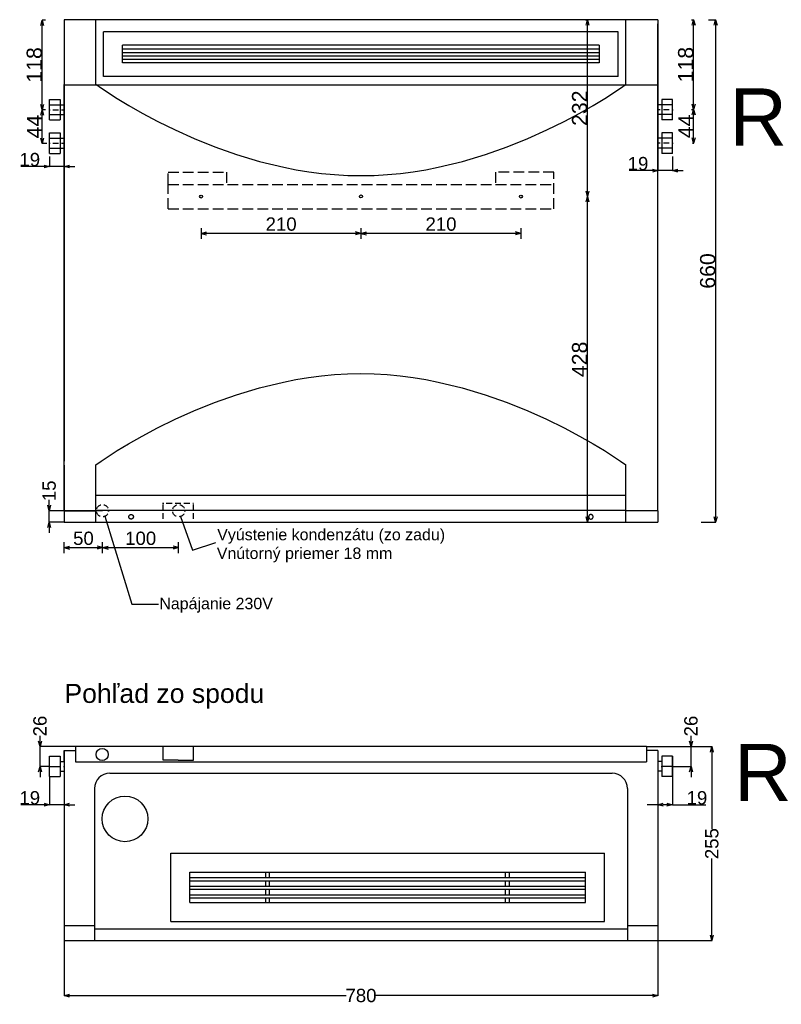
# Model space of a CAD drawing. Extents: x -655 to 2542, y -634 to 2168.
# Tile 2 of 4: x -58 to 942, y -634 to 660. Entities that reach past the tile are written whole.
import ezdxf

# ---------------------------------------------------------------- set-up
doc = ezdxf.new("R2010")
doc.units = 0
doc.header["$MEASUREMENT"] = 0
doc.linetypes.add('Achse', pattern=[11.5, 0, -4, 7.5, 0])
doc.linetypes.add('Hidden Line', pattern=[19.5611, 14.1111, -5.45])
for name, color, linetype in [('Desky', 7, 'Continuous'), ('Kóty délkové', 7, 'Continuous'), ('Křivky', 7, 'Continuous'), ('Nábytek a zařízení', 7, 'Continuous'), ('Oblouky a kružnice', 7, 'Continuous'), ('Popisky', 7, 'Continuous'), ('Střechy', 7, 'Continuous'), ('Textové bloky', 7, 'Continuous'), ('Zdi', 7, 'Continuous'), ('Čáry', 7, 'Continuous')]:
    doc.layers.add(name, color=color, linetype=linetype)
doc.styles.add('GENERATED_STYLE_1', font='ARIAL.ttf')
doc.styles.get("Standard").update_dxf_attribs({"font": 'txt', "bigfont": 'BIGFONT.SHX'})
doc.dimstyles.new('Dimstyle_300', dxfattribs={"dimtxt": 17.5, "dimasz": 7.125, "dimexe": 0.18, "dimexo": 0, "dimgap": 0.09, "dimtad": 1, "dimdec": 0, "dimzin": 0, "dimdsep": 46, "dimtxsty": 'GENERATED_STYLE_1', "dimblk": 'ARROWHEAD_3', "dimblk1": 'ARROWHEAD_3', "dimblk2": 'ARROWHEAD_3', "dimcen": 0.09, "dimclrd": 7, "dimclre": 7, "dimclrt": 7, "dimazin": 0, "dimtfac": 1, "dimtdec": 4, "dimtmove": 0, "dimatfit": 0, "dimfxl": 0, "dimtolj": 1, "dimtzin": 0, "dimarcsym": 0})
doc.dimstyles.new('Dimstyle_30F', dxfattribs={"dimtxt": 17.5, "dimasz": 7.125, "dimexe": 0.18, "dimexo": 0, "dimgap": 0.09, "dimtad": 1, "dimdec": 0, "dimzin": 0, "dimdsep": 46, "dimtxsty": 'GENERATED_STYLE_1', "dimblk": 'ARROWHEAD_3', "dimblk1": 'ARROWHEAD_3', "dimblk2": 'ARROWHEAD_3', "dimcen": 0.09, "dimclrd": 218, "dimclre": 218, "dimclrt": 7, "dimazin": 0, "dimtfac": 1, "dimtdec": 4, "dimtmove": 0, "dimatfit": 0, "dimfxl": 0, "dimtolj": 1, "dimtzin": 0, "dimarcsym": 0})
doc.dimstyles.new('Dimstyle_52E', dxfattribs={"dimtxt": 0.18, "dimasz": 9.12, "dimexe": 0.18, "dimexo": 0.0625, "dimgap": 0.09, "dimtad": 0, "dimtih": 1, "dimtoh": 1, "dimdec": 4, "dimzin": 0, "dimdsep": 46, "dimtxsty": 'Standard', "dimcen": 0.09, "dimadec": 0, "dimazin": 0, "dimtfac": 1, "dimtdec": 4, "dimtmove": 0, "dimatfit": 0, "dimldrblk": 'ARROWHEAD_5', "dimfxl": 0, "dimtolj": 1, "dimtzin": 0, "dimarcsym": 0})
doc.dimstyles.new('Peter', dxfattribs={"dimtxt": 20, "dimasz": 7.125, "dimexe": 0.18, "dimexo": 0, "dimgap": 0.09, "dimtad": 1, "dimdec": 0, "dimzin": 0, "dimdsep": 46, "dimtxsty": 'GENERATED_STYLE_1', "dimblk": 'ARROWHEAD_3', "dimblk1": 'ARROWHEAD_3', "dimblk2": 'ARROWHEAD_3', "dimcen": 0.09, "dimclrd": 7, "dimclre": 7, "dimclrt": 7, "dimazin": 0, "dimtfac": 1, "dimtdec": 4, "dimtmove": 0, "dimatfit": 0, "dimfxl": 0, "dimtolj": 1, "dimtzin": 0, "dimarcsym": 0})

# ---------------------------------------------------------------- blocks, each defined once
blk = doc.blocks.new('SPLINE_1', base_point=(3256, 21306.1))
at = {"layer": 'Křivky', "color": 7, "linetype": 'Continuous'}
blk.add_lwpolyline([(3256, 21306.1), (3263.3, 21311.3), (3284.1, 21324.9), (3299.1, 21334), (3316.9, 21344.1), (3337.3, 21354.9), (3360.1, 21366.1), (3385, 21377.3), (3412, 21388.2), (3440.7, 21398.3), (3471, 21407.4), (3502.7, 21415.1), (3519, 21418.3), (3535.6, 21421), (3552.5, 21423.2), (3569.5, 21424.8), (3586.8, 21425.8), (3604.2, 21426.1), (3621.6, 21425.8), (3638.9, 21424.8), (3655.9, 21423.2), (3672.8, 21421), (3689.4, 21418.3), (3705.7, 21415.1), (3737.4, 21407.4), (3767.7, 21398.3), (3796.4, 21388.2), (3823.4, 21377.3), (3848.3, 21366.1), (3871.1, 21354.9), (3891.5, 21344.1), (3909.3, 21334), (3924.3, 21324.9), (3945.1, 21311.3), (3952.4, 21306.1)], dxfattribs=at)
blk = doc.blocks.new('SPLINE_2', base_point=(3256, 21805.5))
at = {"layer": 'Křivky', "color": 7, "linetype": 'Continuous'}
blk.add_lwpolyline([(3256, 21805.5), (3263.3, 21800.3), (3284.1, 21786.7), (3299.1, 21777.6), (3316.9, 21767.5), (3337.3, 21756.6), (3360.1, 21745.5), (3385, 21734.3), (3412, 21723.4), (3440.7, 21713.3), (3471, 21704.2), (3502.7, 21696.5), (3519, 21693.3), (3535.6, 21690.6), (3552.5, 21688.4), (3569.5, 21686.8), (3586.8, 21685.8), (3604.2, 21685.5), (3621.6, 21685.8), (3638.9, 21686.8), (3655.9, 21688.4), (3672.8, 21690.6), (3689.4, 21693.3), (3705.7, 21696.5), (3737.4, 21704.2), (3767.7, 21713.3), (3796.4, 21723.4), (3823.4, 21734.3), (3848.3, 21745.5), (3871.1, 21756.6), (3891.5, 21767.5), (3909.3, 21777.6), (3924.3, 21786.7), (3945.1, 21800.3), (3952.4, 21805.5)], dxfattribs=at)
blk = doc.blocks.new('ARROWHEAD_3')
at = {"color": 0, "linetype": 'Continuous'}
blk.add_line((0, 0), (-1, 0), dxfattribs=at)
blk.add_lwpolyline([(-1, 0.2679), (0, 0), (-1, -0.2679)], dxfattribs=at)
blk = doc.blocks.new('*D324')
at = {"layer": 'Defpoints', "color": 0}
for p in [(-19.6, 15), (50.5, 15), (0, 0)]:
    blk.add_point(p, dxfattribs=at)
at = {"layer": 'Kóty délkové', "color": 218, "linetype": 'Continuous', "lineweight": -2}
for p, q in [((-19.6, 22.1), (-19.6, 29.3)), ((50.5, 15), (-19.8, 15)), ((-19.6, 0), (-19.6, 15)), ((0, 0), (-19.8, 0)), ((-19.6, 0), (-19.6, -14.2))]:
    blk.add_line(p, q, dxfattribs=at)
at = {"layer": 'Kóty délkové', "color": 218, "lineweight": -2, "xscale": 7.124999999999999, "yscale": 7.124999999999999, "zscale": 7.124999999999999}
for p, rotation in [((-19.6, 15), 269.9999999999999), ((-19.6, 0), 89.99999999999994)]:
    blk.add_blockref('ARROWHEAD_3', p, dxfattribs=dict(at, rotation=rotation))
at = {"layer": 'Kóty délkové', "color": 7, "linetype": 'Continuous', "insert": (-19.6, 41.1), "char_height": 17.5, "attachment_point": 5, "rotation": 90, "style": 'GENERATED_STYLE_1'}
blk.add_mtext('\\A1;15', dxfattribs=at)
blk = doc.blocks.new('*D6')
at = {"layer": 'Kóty délkové', "color": 218, "linetype": 'Continuous'}
for p, q in [((3214.4, 21190.4), (3214.4, 21204.5)), ((3214.4, 21197.5), (3221.7, 21199.4)), ((3214.4, 21197.5), (3264.9, 21197.5)), ((3214.4, 21197.5), (3221.7, 21195.5)), ((3264.9, 21197.5), (3257.7, 21199.4)), ((3264.9, 21197.5), (3257.7, 21195.5))]:
    blk.add_line(p, q, dxfattribs=at)
at = {"layer": 'Kóty délkové', "color": 7, "style": 'GENERATED_STYLE_1', "oblique": 0}
blk.add_text('50', height=17.5, dxfattribs=at).set_placement((3226.2, 21201))
blk = doc.blocks.new('*D7')
at = {"layer": 'Kóty délkové', "color": 218, "linetype": 'Continuous'}
for p, q in [((3214.4, 21197.5), (3264.9, 21197.5)), ((3264.9, 21197.5), (3257.7, 21199.4)), ((3264.9, 21197.5), (3257.7, 21195.5)), ((3264.9, 21190.4), (3264.9, 21204.5)), ((3264.9, 21197.5), (3272.1, 21199.4)), ((3264.9, 21197.5), (3364.9, 21197.5)), ((3264.9, 21197.5), (3272.1, 21195.5)), ((3364.9, 21197.5), (3357.7, 21199.4)), ((3364.9, 21197.5), (3357.7, 21195.5)), ((3364.9, 21190.4), (3364.9, 21204.5))]:
    blk.add_line(p, q, dxfattribs=at)
at = {"layer": 'Kóty délkové', "color": 7, "style": 'GENERATED_STYLE_1', "oblique": 0}
blk.add_text('100', height=17.5, dxfattribs=at).set_placement((3294.6, 21201))
blk = doc.blocks.new('*D325')
at = {"layer": 'Defpoints', "color": 0}
for p in [(765, -295), (850.9, -295), (780, -550)]:
    blk.add_point(p, dxfattribs=at)
at = {"layer": 'Kóty délkové', "color": 7, "linetype": 'Continuous', "lineweight": -2}
for p, q in [((765, -295), (851.1, -295)), ((850.9, -302.1), (850.9, -402.9)), ((850.9, -542.9), (850.9, -442.1)), ((780, -550), (851.1, -550))]:
    blk.add_line(p, q, dxfattribs=at)
at = {"layer": 'Kóty délkové', "color": 7, "lineweight": -2, "xscale": 7.124999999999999, "yscale": 7.124999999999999, "zscale": 7.124999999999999}
for p, rotation in [((850.9, -295), 89.99999999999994), ((850.9, -550), 269.9999999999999)]:
    blk.add_blockref('ARROWHEAD_3', p, dxfattribs=dict(at, rotation=rotation))
at = {"layer": 'Kóty délkové', "color": 7, "linetype": 'Continuous', "insert": (850.9, -422.5), "char_height": 17.5, "attachment_point": 5, "rotation": 90, "style": 'GENERATED_STYLE_1'}
blk.add_mtext('\\A1;255', dxfattribs=at)
blk = doc.blocks.new('*D326')
at = {"layer": 'Defpoints', "color": 0}
for p in [(0, -550), (780, -550), (780, -622.2)]:
    blk.add_point(p, dxfattribs=at)
at = {"layer": 'Kóty délkové', "color": 7, "linetype": 'Continuous', "lineweight": -2}
for p, q in [((0, -550), (0, -622.4)), ((780, -550), (780, -622.4)), ((7.1, -622.2), (370.7, -622.2)), ((772.9, -622.2), (409.3, -622.2))]:
    blk.add_line(p, q, dxfattribs=at)
at = {"layer": 'Kóty délkové', "color": 7, "lineweight": -2, "xscale": 7.124999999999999, "yscale": 7.124999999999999, "zscale": 7.124999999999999}
for p, rotation in [((0, -622.2), 179.9999999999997), ((780, -622.2), 359.9999999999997)]:
    blk.add_blockref('ARROWHEAD_3', p, dxfattribs=dict(at, rotation=rotation))
at = {"layer": 'Kóty délkové', "color": 7, "linetype": 'Continuous', "insert": (390, -622.2), "char_height": 17.5, "attachment_point": 5, "style": 'GENERATED_STYLE_1'}
blk.add_mtext('\\A1;780', dxfattribs=at)
blk = doc.blocks.new('*D329')
at = {"layer": 'Defpoints', "color": 0}
for p in [(0, 660), (-19, 480.5), (-19, 467.3)]:
    blk.add_point(p, dxfattribs=at)
at = {"layer": 'Kóty délkové', "color": 7, "linetype": 'Continuous', "lineweight": -2}
for p, q in [((0, 660), (0, 467.1)), ((-19, 480.5), (-19, 467.1)), ((-19, 467.3), (-56.9, 467.3)), ((0, 467.3), (-19, 467.3)), ((0, 467.3), (14.3, 467.3))]:
    blk.add_line(p, q, dxfattribs=at)
at = {"layer": 'Kóty délkové', "color": 7, "lineweight": -2, "xscale": 7.124999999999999, "yscale": 7.124999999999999, "zscale": 7.124999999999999}
blk.add_blockref('ARROWHEAD_3', (-19, 467.3), dxfattribs=at)
at = {"layer": 'Kóty délkové', "color": 7, "lineweight": -2, "xscale": 7.124999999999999, "yscale": 7.124999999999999, "zscale": 7.124999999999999, "rotation": 180}
blk.add_blockref('ARROWHEAD_3', (0, 467.3), dxfattribs=at)
at = {"layer": 'Kóty délkové', "color": 7, "linetype": 'Continuous', "insert": (-45.1, 476.3), "char_height": 17.5, "attachment_point": 5, "style": 'GENERATED_STYLE_1'}
blk.add_mtext('\\A1;19', dxfattribs=at)
blk = doc.blocks.new('*D330')
at = {"layer": 'Defpoints', "color": 0}
for p in [(780, 660), (799, 480.5), (780, 462)]:
    blk.add_point(p, dxfattribs=at)
at = {"layer": 'Kóty délkové', "color": 7, "linetype": 'Continuous', "lineweight": -2}
for p, q in [((780, 660), (780, 461.8)), ((799, 480.5), (799, 461.8)), ((780, 462), (742.1, 462)), ((799, 462), (780, 462)), ((799, 462), (813.2, 462))]:
    blk.add_line(p, q, dxfattribs=at)
at = {"layer": 'Kóty délkové', "color": 7, "lineweight": -2, "xscale": 7.124999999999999, "yscale": 7.124999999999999, "zscale": 7.124999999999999}
blk.add_blockref('ARROWHEAD_3', (780, 462), dxfattribs=at)
at = {"layer": 'Kóty délkové', "color": 7, "lineweight": -2, "xscale": 7.124999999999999, "yscale": 7.124999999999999, "zscale": 7.124999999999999, "rotation": 180}
blk.add_blockref('ARROWHEAD_3', (799, 462), dxfattribs=at)
at = {"layer": 'Kóty délkové', "color": 7, "linetype": 'Continuous', "insert": (753.9, 471), "char_height": 17.5, "attachment_point": 5, "style": 'GENERATED_STYLE_1'}
blk.add_mtext('\\A1;19', dxfattribs=at)
blk = doc.blocks.new('*D331')
at = {"layer": 'Defpoints', "color": 0}
for p in [(765, -295), (823.5, -295), (799, -321)]:
    blk.add_point(p, dxfattribs=at)
at = {"layer": 'Kóty délkové', "color": 7, "linetype": 'Continuous', "lineweight": -2}
for p, q in [((823.5, -287.9), (823.5, -280.8)), ((765, -295), (823.7, -295)), ((823.5, -321), (823.5, -295)), ((799, -321), (823.7, -321)), ((823.5, -321), (823.5, -335.3))]:
    blk.add_line(p, q, dxfattribs=at)
at = {"layer": 'Kóty délkové', "color": 7, "lineweight": -2, "xscale": 7.124999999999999, "yscale": 7.124999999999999, "zscale": 7.124999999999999}
for p, rotation in [((823.5, -295), 270), ((823.5, -321), 90)]:
    blk.add_blockref('ARROWHEAD_3', p, dxfattribs=dict(at, rotation=rotation))
at = {"layer": 'Kóty délkové', "color": 7, "linetype": 'Continuous', "insert": (823.5, -268), "char_height": 17.5, "attachment_point": 5, "rotation": 90, "style": 'GENERATED_STYLE_1'}
blk.add_mtext('\\A1;26', dxfattribs=at)
blk = doc.blocks.new('*D332')
at = {"layer": 'Defpoints', "color": 0}
for p in [(-31.6, -295), (15, -295), (-19, -321)]:
    blk.add_point(p, dxfattribs=at)
at = {"layer": 'Kóty délkové', "color": 7, "linetype": 'Continuous', "lineweight": -2}
for p, q in [((-31.6, -287.9), (-31.6, -280.8)), ((15, -295), (-31.8, -295)), ((-31.6, -321), (-31.6, -295)), ((-19, -321), (-31.8, -321)), ((-31.6, -321), (-31.6, -335.3))]:
    blk.add_line(p, q, dxfattribs=at)
at = {"layer": 'Kóty délkové', "color": 7, "lineweight": -2, "xscale": 7.124999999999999, "yscale": 7.124999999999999, "zscale": 7.124999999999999}
for p, rotation in [((-31.6, -295), 270), ((-31.6, -321), 89.99999999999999)]:
    blk.add_blockref('ARROWHEAD_3', p, dxfattribs=dict(at, rotation=rotation))
at = {"layer": 'Kóty délkové', "color": 7, "linetype": 'Continuous', "insert": (-31.6, -268), "char_height": 17.5, "attachment_point": 5, "rotation": 90, "style": 'GENERATED_STYLE_1'}
blk.add_mtext('\\A1;26', dxfattribs=at)
blk = doc.blocks.new('*D51')
at = {"layer": 'Kóty délkové', "color": 7, "linetype": 'Continuous'}
for p, q in [((3604.2, 21625.6), (3394.2, 21625.6)), ((3604.2, 21625.6), (3597, 21627.5)), ((3604.2, 21625.6), (3597, 21623.6)), ((3604.2, 21632.6), (3604.2, 21618.5)), ((3604.2, 21625.6), (3611.4, 21627.5)), ((3814.2, 21625.6), (3604.2, 21625.6)), ((3604.2, 21625.6), (3611.4, 21623.6)), ((3814.2, 21625.6), (3807, 21627.5)), ((3814.2, 21625.6), (3807, 21623.6)), ((3814.2, 21632.6), (3814.2, 21618.5))]:
    blk.add_line(p, q, dxfattribs=at)
at = {"layer": 'Kóty délkové', "color": 7, "style": 'GENERATED_STYLE_1', "oblique": 0}
blk.add_text('210', height=17.5, dxfattribs=at).set_placement((3688.9, 21629.1))
blk = doc.blocks.new('*D52')
at = {"layer": 'Kóty délkové', "color": 7, "linetype": 'Continuous'}
for p, q in [((3394.2, 21632.6), (3394.2, 21618.5)), ((3394.2, 21625.6), (3401.4, 21627.5)), ((3604.2, 21625.6), (3394.2, 21625.6)), ((3394.2, 21625.6), (3401.4, 21623.6)), ((3604.2, 21625.6), (3597, 21627.5)), ((3604.2, 21625.6), (3597, 21623.6))]:
    blk.add_line(p, q, dxfattribs=at)
at = {"layer": 'Kóty délkové', "color": 7, "style": 'GENERATED_STYLE_1', "oblique": 0}
blk.add_text('210', height=17.5, dxfattribs=at).set_placement((3478.9, 21629.1))
blk = doc.blocks.new('*D333')
at = {"layer": 'Defpoints', "color": 0}
for p in [(0, -300), (-19, -334.5), (-19, -371.4)]:
    blk.add_point(p, dxfattribs=at)
at = {"layer": 'Kóty délkové', "color": 7, "linetype": 'Continuous', "lineweight": -2}
for p, q in [((0, -300), (0, -371.6)), ((-19, -334.5), (-19, -371.6)), ((-19, -371.4), (-56.9, -371.4)), ((0, -371.4), (-19, -371.4)), ((0, -371.4), (14.2, -371.4))]:
    blk.add_line(p, q, dxfattribs=at)
at = {"layer": 'Kóty délkové', "color": 7, "lineweight": -2, "xscale": 7.124999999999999, "yscale": 7.124999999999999, "zscale": 7.124999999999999}
blk.add_blockref('ARROWHEAD_3', (-19, -371.4), dxfattribs=at)
at = {"layer": 'Kóty délkové', "color": 7, "lineweight": -2, "xscale": 7.124999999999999, "yscale": 7.124999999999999, "zscale": 7.124999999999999, "rotation": 180}
blk.add_blockref('ARROWHEAD_3', (0, -371.4), dxfattribs=at)
at = {"layer": 'Kóty délkové', "color": 7, "linetype": 'Continuous', "insert": (-45.1, -362.4), "char_height": 17.5, "attachment_point": 5, "style": 'GENERATED_STYLE_1'}
blk.add_mtext('\\A1;19', dxfattribs=at)
blk = doc.blocks.new('*D334')
at = {"layer": 'Defpoints', "color": 0}
for p in [(780, -300), (799, -307.5), (780, -371.4)]:
    blk.add_point(p, dxfattribs=at)
at = {"layer": 'Kóty délkové', "color": 7, "linetype": 'Continuous', "lineweight": -2}
for p, q in [((780, -300), (780, -371.6)), ((799, -307.5), (799, -371.6)), ((780, -371.4), (765.8, -371.4)), ((791.9, -371.4), (787.1, -371.4)), ((799, -371.4), (843.1, -371.4)), ((799, -371.4), (813.3, -371.4))]:
    blk.add_line(p, q, dxfattribs=at)
at = {"layer": 'Kóty délkové', "color": 7, "lineweight": -2, "xscale": 7.124999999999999, "yscale": 7.124999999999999, "zscale": 7.124999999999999, "rotation": 180}
blk.add_blockref('ARROWHEAD_3', (780, -371.4), dxfattribs=at)
at = {"layer": 'Kóty délkové', "color": 7, "lineweight": -2, "xscale": 7.124999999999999, "yscale": 7.124999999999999, "zscale": 7.124999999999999}
blk.add_blockref('ARROWHEAD_3', (799, -371.4), dxfattribs=at)
at = {"layer": 'Kóty délkové', "color": 7, "linetype": 'Continuous', "insert": (831.3, -362.4), "char_height": 17.5, "attachment_point": 5, "style": 'GENERATED_STYLE_1'}
blk.add_mtext('\\A1;19', dxfattribs=at)
blk = doc.blocks.new('ARROWHEAD_5')
at = {"color": 0, "linetype": 'Continuous'}
blk.add_line((0, 0), (-1, 0), dxfattribs=at)
blk.add_solid([(-1, 0.2679), (0, 0), (-1, -0.2679), (-1, 0.2679)], dxfattribs=at)
blk = doc.blocks.new('*D349')
at = {"color": 7, "linetype": 'Continuous', "lineweight": -2}
for p, q in [((846.5, 660), (856, 660)), ((855.8, 652.9), (855.8, 7.1)), ((837, 0), (856, 0))]:
    blk.add_line(p, q, dxfattribs=at)
at = {"layer": 'Defpoints', "color": 0}
for p in [(846.5, 660), (837, 0), (855.8, 0)]:
    blk.add_point(p, dxfattribs=at)
at = {"color": 7, "lineweight": -2, "xscale": 7.124999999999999, "yscale": 7.124999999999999, "zscale": 7.124999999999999}
for p, rotation in [((855.8, 660), 90), ((855.8, 0), 270)]:
    blk.add_blockref('ARROWHEAD_3', p, dxfattribs=dict(at, rotation=rotation))
at = {"color": 7, "linetype": 'Continuous', "lineweight": 0, "insert": (845.5, 330), "char_height": 20, "attachment_point": 5, "rotation": 90, "style": 'GENERATED_STYLE_1'}
blk.add_mtext('\\A1;660', dxfattribs=at)
blk = doc.blocks.new('*D356')
at = {"color": 7, "linetype": 'Continuous', "lineweight": -2}
for p, q in [((-24.3, 659.8), (-29, 659.8)), ((-28.8, 548.9), (-28.8, 652.7)), ((-24.3, 541.8), (-29, 541.8))]:
    blk.add_line(p, q, dxfattribs=at)
at = {"layer": 'Defpoints', "color": 0}
for p in [(-28.8, 659.8), (-24.3, 659.8), (-24.3, 541.8)]:
    blk.add_point(p, dxfattribs=at)
at = {"color": 7, "lineweight": -2, "xscale": 7.124999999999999, "yscale": 7.124999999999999, "zscale": 7.124999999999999}
for p, rotation in [((-28.8, 659.8), 90), ((-28.8, 541.8), 270)]:
    blk.add_blockref('ARROWHEAD_3', p, dxfattribs=dict(at, rotation=rotation))
at = {"color": 7, "linetype": 'Continuous', "lineweight": 0, "insert": (-39.1, 600.8), "char_height": 20, "attachment_point": 5, "rotation": 90, "style": 'GENERATED_STYLE_1'}
blk.add_mtext('\\A1;118', dxfattribs=at)
blk = doc.blocks.new('*D357')
at = {"color": 7, "linetype": 'Continuous', "lineweight": -2}
for p, q in [((-24.3, 541.8), (-29, 541.8)), ((-28.8, 504.7), (-28.8, 534.6)), ((-22.8, 497.6), (-29, 497.6))]:
    blk.add_line(p, q, dxfattribs=at)
at = {"layer": 'Defpoints', "color": 0}
for p in [(-28.8, 541.8), (-24.3, 541.8), (-22.8, 497.6)]:
    blk.add_point(p, dxfattribs=at)
at = {"color": 7, "lineweight": -2, "xscale": 7.124999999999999, "yscale": 7.124999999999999, "zscale": 7.124999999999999}
for p, rotation in [((-28.8, 541.8), 90), ((-28.8, 497.6), 270)]:
    blk.add_blockref('ARROWHEAD_3', p, dxfattribs=dict(at, rotation=rotation))
at = {"color": 7, "linetype": 'Continuous', "lineweight": 0, "insert": (-38.9, 519.7), "char_height": 20, "attachment_point": 5, "rotation": 90, "style": 'GENERATED_STYLE_1'}
blk.add_mtext('\\A1;44', dxfattribs=at)
blk = doc.blocks.new('*D361')
at = {"color": 7, "linetype": 'Continuous', "lineweight": -2}
for p, q in [((824.1, 660.2), (827.1, 660.2)), ((826.9, 549.3), (826.9, 653.1)), ((824.1, 542.2), (827.1, 542.2))]:
    blk.add_line(p, q, dxfattribs=at)
at = {"layer": 'Defpoints', "color": 0}
for p in [(824.1, 660.2), (826.9, 660.2), (824.1, 542.2)]:
    blk.add_point(p, dxfattribs=at)
at = {"color": 7, "lineweight": -2, "xscale": 7.124999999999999, "yscale": 7.124999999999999, "zscale": 7.124999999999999}
for p, rotation in [((826.9, 660.2), 90), ((826.9, 542.2), 270)]:
    blk.add_blockref('ARROWHEAD_3', p, dxfattribs=dict(at, rotation=rotation))
at = {"color": 7, "linetype": 'Continuous', "lineweight": 0, "insert": (816.6, 601.2), "char_height": 20, "attachment_point": 5, "rotation": 90, "style": 'GENERATED_STYLE_1'}
blk.add_mtext('\\A1;118', dxfattribs=at)
blk = doc.blocks.new('*D362')
at = {"color": 7, "linetype": 'Continuous', "lineweight": -2}
for p, q in [((824.1, 542.2), (827.1, 542.2)), ((826.9, 505.1), (826.9, 535.1)), ((825.6, 498), (827.1, 498))]:
    blk.add_line(p, q, dxfattribs=at)
at = {"layer": 'Defpoints', "color": 0}
for p in [(824.1, 542.2), (826.9, 542.2), (825.6, 498)]:
    blk.add_point(p, dxfattribs=at)
at = {"color": 7, "lineweight": -2, "xscale": 7.124999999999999, "yscale": 7.124999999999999, "zscale": 7.124999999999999}
for p, rotation in [((826.9, 542.2), 90), ((826.9, 498), 270)]:
    blk.add_blockref('ARROWHEAD_3', p, dxfattribs=dict(at, rotation=rotation))
at = {"color": 7, "linetype": 'Continuous', "lineweight": 0, "insert": (816.8, 520.1), "char_height": 20, "attachment_point": 5, "rotation": 90, "style": 'GENERATED_STYLE_1'}
blk.add_mtext('\\A1;44', dxfattribs=at)
blk = doc.blocks.new('*D376')
at = {"color": 7, "linetype": 'Continuous', "lineweight": -2}
for p, q in [((684.8, 660), (687.8, 660)), ((687.6, 435), (687.6, 652.9)), ((687.5, 427.8), (687.8, 427.8))]:
    blk.add_line(p, q, dxfattribs=at)
at = {"layer": 'Defpoints', "color": 0}
for p in [(684.8, 660), (687.6, 660), (687.5, 427.8)]:
    blk.add_point(p, dxfattribs=at)
at = {"color": 7, "lineweight": -2, "xscale": 7.124999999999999, "yscale": 7.124999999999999, "zscale": 7.124999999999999}
for p, rotation in [((687.6, 660), 90), ((687.6, 427.8), 270)]:
    blk.add_blockref('ARROWHEAD_3', p, dxfattribs=dict(at, rotation=rotation))
at = {"color": 7, "linetype": 'Continuous', "lineweight": 0, "insert": (677.3, 543.9), "char_height": 20, "attachment_point": 5, "rotation": 90, "style": 'GENERATED_STYLE_1'}
blk.add_mtext('\\A1;232', dxfattribs=at)
blk = doc.blocks.new('*D377')
at = {"color": 7, "linetype": 'Continuous', "lineweight": -2}
for p, q in [((687.8, 427.8), (687.5, 427.8)), ((687.6, 7.1), (687.6, 420.7)), ((686.3, 0), (687.8, 0))]:
    blk.add_line(p, q, dxfattribs=at)
at = {"layer": 'Defpoints', "color": 0}
for p in [(687.6, 427.8), (687.8, 427.8), (686.3, 0)]:
    blk.add_point(p, dxfattribs=at)
at = {"color": 7, "lineweight": -2, "xscale": 7.124999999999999, "yscale": 7.124999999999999, "zscale": 7.124999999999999}
for p, rotation in [((687.6, 427.8), 90), ((687.6, 0), 270)]:
    blk.add_blockref('ARROWHEAD_3', p, dxfattribs=dict(at, rotation=rotation))
at = {"color": 7, "linetype": 'Continuous', "lineweight": 0, "insert": (677.3, 213.9), "char_height": 20, "attachment_point": 5, "rotation": 90, "style": 'GENERATED_STYLE_1'}
blk.add_mtext('\\A1;428', dxfattribs=at)
blk = doc.blocks.new('DIM_17', base_point=(3264.9, 21197.5))
at = {"layer": 'Kóty délkové', "color": 218, "linetype": 'Continuous'}
dim = blk.add_linear_dim(base=(3264.8951, 21197.4807), p1=(3214.4203, 21230.9871), p2=(3264.8951, 21245.9871), dimstyle='Dimstyle_30F', dxfattribs=at)
dim.commit()
dim.dimension.update_dxf_attribs({"geometry": '*D6', "text_midpoint": (3232.9077, 21209.7307), "text_rotation": 360})
dim = blk.add_aligned_dim(p1=(3264.9, 21246), p2=(3364.9, 21246), distance=-48.5, dimstyle='Dimstyle_30F', dxfattribs=at)
dim.commit()
dim.dimension.update_dxf_attribs({"geometry": '*D7', "text_midpoint": (3301.4, 21209.7)})
blk = doc.blocks.new('DIM_42', base_point=(3604.2, 21625.6))
at = {"layer": 'Kóty délkové', "color": 7, "linetype": 'Continuous'}
for p1, p2, picture, middle in [((3814.2, 21674), (3604.2, 21674), '*D51', (3695.7, 21637.8)), ((3604.2, 21674), (3394.2, 21674), '*D52', (3485.7, 21637.8))]:
    dim = blk.add_aligned_dim(p1=p1, p2=p2, distance=48.4, dimstyle='Dimstyle_300', dxfattribs=at)
    dim.commit()
    dim.dimension.update_dxf_attribs({"geometry": picture, "text_midpoint": middle})

msp = doc.modelspace()

# ---------------------------------------------------------------- linework, layer by layer
at = {"layer": 'Desky', "color": 7, "linetype": 'Continuous'}
for p, q in [((0, 15), (0, 20)), ((0, 15), (41.6, 15)), ((738, 15.1), (780, 15.1)), ((780, 15), (780, 20))]:
    msp.add_line(p, q, dxfattribs=at)
at = {"layer": 'Nábytek a zařízení', "color": 7, "linetype": 'Continuous'}
for p, q in [((51.6, 585.4), (51.6, 644.4)), ((728, 644.4), (51.6, 644.4)), ((728, 585.7), (728, 644.4)), ((76.6, 603.7), (76.6, 626.8)), ((703, 626.8), (76.6, 626.8)), ((703, 621.3), (76.6, 621.3)), ((76.6, 617), (703, 617)), ((703, 612.4), (76.6, 612.4)), ((76.6, 608.2), (703, 608.2)), ((703, 603.4), (76.6, 603.4)), ((728, 585.7), (51.6, 585.7)), ((728, 585.4), (51.6, 585.4)), ((738, 35.1), (41.6, 35.1)), ((738, 15.1), (41.6, 15.1)), ((125, 0), (125.4, 0)), ((125.4, 0), (126.5, 0)), ((126.5, 0), (128.3, 0)), ((128.3, 0), (130.8, 0)), ((130.8, 0), (133.9, 0)), ((133.9, 0), (137.5, 0)), ((137.5, 0), (141.4, 0)), ((141.4, 0), (145.7, 0)), ((145.7, 0), (150, 0)), ((150, 0), (154.3, 0)), ((154.3, 0), (158.6, 0)), ((158.6, 0), (162.5, 0)), ((162.5, 0), (166.1, 0)), ((166.1, 0), (169.2, 0)), ((169.2, 0), (171.7, 0)), ((171.7, 0), (173.5, 0)), ((173.5, 0), (174.6, 0)), ((174.6, 0), (175, 0))]:
    msp.add_line(p, q, dxfattribs=at)
at = {"layer": 'Oblouky a kružnice', "color": 7, "linetype": 'Continuous'}
for centre, radius in [((180, 427.8), 2), ((390, 428), 2), ((600, 427.8), 2), ((50, -305.3), 8), ((80, -390), 30)]:
    msp.add_circle(centre, radius, dxfattribs=at)
at = {"layer": 'Oblouky a kružnice', "color": 7, "linetype": 'Achse'}
for centre in [(50.5, 15), (150.5, 15)]:
    msp.add_circle(centre, 8, dxfattribs=at)
at = {"layer": 'Oblouky a kružnice', "color": 7, "linetype": 'Continuous'}
for centre, start, end in [((60, -350), 90, 180), ((720, -350), 0, 90)]:
    msp.add_arc(centre, 20, start, end, dxfattribs=at)
at = {"layer": 'Střechy', "color": 7, "linetype": 'Continuous'}
for p, q in [((780, 660), (0, 660)), ((41.6, 574.5), (41.6, 660)), ((738, 574.5), (738, 660)), ((0, 655), (0, 575)), ((780, 575), (780, 655)), ((703, 626.8), (703, 603.4)), ((0, 567.9), (0, 575)), ((0, 574.5), (41.6, 574.5)), ((41.6, 574.5), (738, 574.5)), ((738, 574.5), (780, 574.5)), ((780, 567.9), (780, 575))]:
    msp.add_line(p, q, dxfattribs=at)
at = {"layer": 'Zdi', "color": 7, "linetype": 'Continuous'}
for p, q in [((0, 575), (0, 80)), ((780, 80), (780, 575)), ((0, 20), (0, 567.9)), ((780, 20), (780, 567.9)), ((0, 75), (0, 15)), ((41.6, 0), (41.6, 75.1)), ((738, 0), (738, 75.1)), ((780, 15), (780, 75)), ((0, 15), (0, 0)), ((780, 15), (780, 0)), ((0, 0), (25, 0)), ((25, 0), (125, 0)), ((85, 7.5), (85.1, 7.8)), ((85, 7.3), (85, 7.5)), ((85, 7), (85, 7.3)), ((85, 6.7), (85, 7)), ((85, 6.5), (85, 6.7)), ((85.1, 6.2), (85, 6.5)), ((85.1, 7.8), (85.2, 8)), ((85.2, 6), (85.1, 6.2)), ((85.2, 8), (85.3, 8.3)), ((85.3, 5.7), (85.2, 6)), ((85.3, 8.3), (85.4, 8.5)), ((85.4, 5.5), (85.3, 5.7)), ((85.4, 8.5), (85.5, 8.7)), ((85.5, 5.3), (85.4, 5.5)), ((85.5, 8.7), (85.7, 8.9)), ((85.7, 5.1), (85.5, 5.3)), ((85.7, 8.9), (85.9, 9.1)), ((85.9, 4.9), (85.7, 5.1)), ((85.9, 9.1), (86.1, 9.3)), ((86.1, 4.7), (85.9, 4.9)), ((86.1, 9.3), (86.3, 9.5)), ((86.3, 4.5), (86.1, 4.7)), ((86.3, 9.5), (86.5, 9.6)), ((86.5, 4.4), (86.3, 4.5)), ((86.5, 9.6), (86.7, 9.7)), ((86.7, 4.3), (86.5, 4.4)), ((86.7, 9.7), (87, 9.8)), ((87, 4.2), (86.7, 4.3)), ((87, 9.8), (87.2, 9.9)), ((87.2, 4.1), (87, 4.2)), ((87.2, 9.9), (87.5, 10)), ((87.5, 4), (87.2, 4.1)), ((87.5, 10), (87.7, 10)), ((87.7, 4), (87.5, 4)), ((87.7, 10), (88, 10)), ((88, 4), (87.7, 4)), ((88, 10), (88.3, 10)), ((88.3, 4), (88, 4)), ((88.3, 10), (88.5, 10)), ((88.5, 4), (88.3, 4)), ((88.5, 10), (88.8, 9.9)), ((88.8, 4.1), (88.5, 4)), ((88.8, 9.9), (89, 9.8)), ((89, 4.2), (88.8, 4.1)), ((89, 9.8), (89.3, 9.7)), ((89.3, 4.3), (89, 4.2)), ((89.3, 9.7), (89.5, 9.6)), ((89.5, 4.4), (89.3, 4.3)), ((89.5, 9.6), (89.7, 9.5)), ((89.7, 4.5), (89.5, 4.4)), ((89.7, 9.5), (89.9, 9.3)), ((89.9, 4.7), (89.7, 4.5)), ((89.9, 9.3), (90.1, 9.1)), ((90.1, 4.9), (89.9, 4.7)), ((90.1, 9.1), (90.3, 8.9)), ((90.3, 5.1), (90.1, 4.9)), ((90.3, 8.9), (90.5, 8.7)), ((90.5, 5.3), (90.3, 5.1)), ((90.5, 8.7), (90.6, 8.5)), ((90.6, 5.5), (90.5, 5.3)), ((90.6, 8.5), (90.7, 8.3)), ((90.7, 5.7), (90.6, 5.5)), ((90.7, 8.3), (90.8, 8)), ((90.8, 6), (90.7, 5.7)), ((90.8, 8), (90.9, 7.8)), ((90.9, 6.2), (90.8, 6)), ((90.9, 7.8), (91, 7.5)), ((91, 6.5), (90.9, 6.2)), ((91, 7.5), (91, 7.3)), ((91, 7.3), (91, 7)), ((91, 7), (91, 6.7)), ((91, 6.7), (91, 6.5)), ((175, 0), (755, 0)), ((689.1, 7.8), (689, 7.5)), ((689, 7.5), (689, 7.3)), ((689, 7.3), (689, 7)), ((689, 7), (689, 6.7)), ((689, 6.7), (689, 6.5)), ((689, 6.5), (689.1, 6.2)), ((689.2, 8), (689.1, 7.8)), ((689.1, 6.2), (689.2, 6)), ((689.3, 8.3), (689.2, 8)), ((689.2, 6), (689.3, 5.7)), ((689.4, 8.5), (689.3, 8.3)), ((689.5, 8.7), (689.4, 8.5)), ((689.4, 5.5), (689.5, 5.3)), ((689.7, 8.9), (689.5, 8.7)), ((689.5, 5.3), (689.7, 5.1)), ((689.9, 9.1), (689.7, 8.9)), ((689.7, 5.1), (689.9, 4.9)), ((690.1, 9.3), (689.9, 9.1)), ((690.3, 9.5), (690.1, 9.3)), ((690.1, 4.7), (690.3, 4.5)), ((690.5, 9.6), (690.3, 9.5)), ((690.3, 4.5), (690.5, 4.4)), ((690.7, 9.7), (690.5, 9.6)), ((691, 9.8), (690.7, 9.7)), ((690.7, 4.3), (691, 4.2)), ((691.2, 9.9), (691, 9.8)), ((691, 4.2), (691.2, 4.1)), ((691.5, 10), (691.2, 9.9)), ((691.7, 10), (691.5, 10)), ((691.5, 4), (691.7, 4)), ((692, 10), (691.7, 10)), ((692.3, 10), (692, 10)), ((692, 4), (692.3, 4)), ((692.5, 10), (692.3, 10)), ((692.8, 9.9), (692.5, 10)), ((692.5, 4), (692.8, 4.1)), ((693, 9.8), (692.8, 9.9)), ((693.3, 9.7), (693, 9.8)), ((693, 4.2), (693.3, 4.3)), ((693.5, 9.6), (693.3, 9.7)), ((693.3, 4.3), (693.5, 4.4)), ((693.7, 9.5), (693.5, 9.6)), ((693.9, 9.3), (693.7, 9.5)), ((693.7, 4.5), (693.9, 4.7)), ((694.1, 9.1), (693.9, 9.3)), ((693.9, 4.7), (694.1, 4.9)), ((694.3, 8.9), (694.1, 9.1)), ((694.5, 8.7), (694.3, 8.9)), ((694.3, 5.1), (694.5, 5.3)), ((694.6, 8.5), (694.5, 8.7)), ((694.5, 5.3), (694.6, 5.5)), ((694.7, 8.3), (694.6, 8.5)), ((694.6, 5.5), (694.7, 5.7)), ((694.8, 8), (694.7, 8.3)), ((694.9, 7.8), (694.8, 8)), ((694.8, 6), (694.9, 6.2)), ((695, 7.5), (694.9, 7.8)), ((694.9, 6.2), (695, 6.5)), ((695, 7.3), (695, 7.5)), ((695, 7), (695, 7.3)), ((695, 6.7), (695, 7)), ((695, 6.5), (695, 6.7)), ((755, 0), (780, 0))]:
    msp.add_line(p, q, dxfattribs=at)
at = {"layer": 'Čáry', "color": 1, "linetype": 'Continuous'}
for p, q in [((-19, 528.5), (-19, 555.5)), ((-19, 555.5), (-5, 555.5)), ((-19, 548.5), (0, 548.5)), ((-5, 555.5), (-5, 528.5)), ((799, 548.5), (780, 548.5)), ((799, 555.5), (785, 555.5)), ((785, 555.5), (785, 528.5)), ((799, 528.5), (799, 555.5)), ((-19, 535.5), (0, 535.5)), ((799, 535.5), (780, 535.5)), ((-19, 528.5), (-5, 528.5)), ((799, 528.5), (785, 528.5)), ((-19, 484.5), (-19, 511.5)), ((-19, 511.5), (-5, 511.5)), ((-5, 511.5), (-5, 484.5)), ((780, 508.6), (780, 497.6)), ((799, 511.5), (785, 511.5)), ((785, 511.5), (785, 484.5)), ((799, 484.5), (799, 511.5)), ((-19, 504.5), (0, 504.5)), ((799, 504.5), (780, 504.5)), ((-19, 491.5), (0, 491.5)), ((-19, 484.5), (-5, 484.5)), ((799, 491.5), (780, 491.5)), ((799, 484.5), (785, 484.5)), ((-19, -334.5), (-19, -307.5)), ((-19, -307.5), (-5, -307.5)), ((-5, -307.5), (-5, -334.5)), ((799, -307.5), (785, -307.5)), ((785, -307.5), (785, -334.5)), ((799, -334.5), (799, -307.5)), ((-19, -321), (-5, -321)), ((-5, -314.5), (0, -314.5)), ((785, -314.5), (780, -314.5)), ((799, -321), (785, -321)), ((-19, -334.5), (-5, -334.5)), ((-5, -327.5), (0, -327.5)), ((785, -327.5), (780, -327.5)), ((799, -334.5), (785, -334.5))]:
    msp.add_line(p, q, dxfattribs=at)
at = {"layer": 'Čáry', "color": 1, "linetype": 'Achse'}
for p, q in [((-19, 542), (0, 542)), ((799, 542), (780, 542)), ((-19, 498), (0, 498)), ((799, 498), (780, 498)), ((-5, -321), (0, -321)), ((785, -321), (780, -321))]:
    msp.add_line(p, q, dxfattribs=at)
at = {"layer": 'Čáry', "color": 7, "linetype": 'Hidden Line'}
for p, q in [((136.5, 443.8), (136.5, 459.8)), ((136.5, 459.8), (213.5, 459.8)), ((213.5, 459.8), (213.5, 443.8)), ((643.5, 459.8), (566.5, 459.8)), ((566.5, 459.8), (566.5, 443.8)), ((643.5, 411.8), (643.5, 459.8)), ((136.5, 411.8), (136.5, 443.8)), ((136.5, 443.8), (643.5, 443.8)), ((136.5, 411.8), (643.5, 411.8))]:
    msp.add_line(p, q, dxfattribs=at)
at = {"layer": 'Čáry', "color": 7, "linetype": 'Achse'}
for p, q in [((130, 0), (130, 25)), ((130, 25), (170, 25)), ((170, 0), (170, 25))]:
    msp.add_line(p, q, dxfattribs=at)
at = {"layer": 'Čáry', "color": 7, "linetype": 'Continuous'}
for p, q in [((15, -295), (15, -315)), ((765, -295), (15, -295)), ((130, -312.7), (130, -295)), ((170, -312.7), (170, -295)), ((765, -295), (765, -315)), ((0, -300), (15, -300)), ((0, -315), (0, -300)), ((780, -300), (765, -300)), ((780, -300), (780, -550)), ((0, -315), (0, -550)), ((15, -315), (765, -315)), ((150, -312.7), (130, -312.7)), ((150, -312.7), (170, -312.7)), ((60, -330), (720, -330)), ((40, -350), (40, -550)), ((740, -350), (740, -550)), ((140, -435), (710, -435)), ((140, -525), (140, -435)), ((710, -525), (710, -435)), ((165, -500), (165, -460)), ((165, -460), (685, -460)), ((265, -467.2), (265, -460)), ((270, -467.2), (270, -460)), ((580, -467.2), (580, -460)), ((585, -467.2), (585, -460)), ((685, -500), (685, -460)), ((165, -467.2), (685, -467.2)), ((165, -471.2), (685, -471.2)), ((165, -478.4), (685, -478.4)), ((265, -478.4), (265, -471.2)), ((270, -478.4), (270, -471.2)), ((580, -478.4), (580, -471.2)), ((585, -478.4), (585, -471.2)), ((165, -482.4), (685, -482.4)), ((165, -489.8), (685, -489.8)), ((265, -489.8), (265, -482.4)), ((270, -489.8), (270, -482.4)), ((580, -489.8), (580, -482.4)), ((585, -489.8), (585, -482.4)), ((165, -493.8), (685, -493.8)), ((165, -500), (685, -500)), ((265, -500), (265, -493.8)), ((270, -500), (270, -493.8)), ((580, -500), (580, -493.8)), ((585, -500), (585, -493.8)), ((0, -530), (40, -530)), ((140, -525), (710, -525)), ((740, -530), (780, -530)), ((740, -535), (40, -535)), ((0, -550), (780, -550))]:
    msp.add_line(p, q, dxfattribs=at)

# ---------------------------------------------------------------- block references
at = {"layer": 'Kóty délkové', "color": 7, "linetype": 'Continuous'}
msp.add_blockref('DIM_42', (390, 379.4), dxfattribs=at)
at = {"layer": 'Kóty délkové', "color": 218, "linetype": 'Continuous'}
msp.add_blockref('DIM_17', (50.5, -33.5), dxfattribs=at)
at = {"layer": 'Křivky', "color": 7, "linetype": 'Continuous'}
for name, p in [('SPLINE_2', (41.8, 575.3)), ('SPLINE_1', (41.6, 75.1))]:
    msp.add_blockref(name, p, dxfattribs=at)

# ---------------------------------------------------------------- texts
at = {"layer": 'Popisky', "color": 7, "char_height": 15, "attachment_point": 4, "style": 'GENERATED_STYLE_1'}
for s, insert, width in [('{Vyústenie kondenzátu (zo zadu)}', (201.1, -18.6), 389.667), ('{ Napájanie 230V}', (119.3, -109.2), 268.897)]:
    msp.add_mtext(s, dxfattribs=dict(at, insert=insert, width=width))
at = {"layer": 'Textové bloky', "color": 7, "attachment_point": 1, "style": 'GENERATED_STYLE_1'}
for s, insert, char_height, width in [('{\\C1;R}', (873.9, 569.9), 75, 291.06), ('{Vnútorný priemer 18 mm}', (200.6, -33.4), 15, 612.526), ('{Pohľad zo spodu}', (0.4, -212.6), 25, 340.436), ('{\\C1;R}', (880, -291.4), 75, 291.06)]:
    msp.add_mtext(s, dxfattribs=dict(at, insert=insert, char_height=char_height, width=width))

# ---------------------------------------------------------------- dimensions: what is measured, and where the dimension line sits
at = {"linetype": 'Continuous', "lineweight": 0}
for base, p1, p2, picture, middle in [((687.6, 660), (687.5, 427.8), (684.8, 660), '*D376', (677.3, 543.9)), ((826.9, 660.2), (824.1, 542.2), (824.1, 660.2), '*D361', (816.6, 601.2)), ((855.8, 0), (846.5, 660), (837, 0), '*D349', (845.5, 330)), ((-28.8, 659.8), (-24.3, 541.8), (-24.3, 659.8), '*D356', (-39.1, 600.8)), ((-28.8, 541.8), (-22.8, 497.6), (-24.3, 541.8), '*D357', (-38.9, 519.7)), ((826.9, 542.2), (825.6, 498), (824.1, 542.2), '*D362', (816.8, 520.1)), ((687.6, 427.8), (686.3, 0), (687.8, 427.8), '*D377', (677.3, 213.9))]:
    dim = msp.add_linear_dim(base=base, p1=p1, p2=p2, angle=90, dimstyle='Peter', dxfattribs=at)
    dim.commit()
    dim.dimension.update_dxf_attribs({"geometry": picture, "text_midpoint": middle})
at = {"layer": 'Kóty délkové', "color": 7, "linetype": 'Continuous'}
for base, p1, p2, picture, middle in [((-19, 467.3), (0, 660), (-19, 480.5), '*D329', (-45.1, 476.3)), ((780, 462), (799, 480.5), (780, 660), '*D330', (753.9, 471)), ((-19, -371.4), (0, -300), (-19, -334.5), '*D333', (-45.1, -362.4))]:
    dim = msp.add_linear_dim(base=base, p1=p1, p2=p2, angle=180, dimstyle='Dimstyle_300', dxfattribs=at)
    dim.commit()
    dim.dimension.update_dxf_attribs({"geometry": picture, "text_midpoint": middle})
at = {"layer": 'Kóty délkové', "color": 218, "linetype": 'Continuous'}
dim = msp.add_linear_dim(base=(-19.6, 15), p1=(0, 0), p2=(50.5, 15), angle=90, dimstyle='Dimstyle_30F', dxfattribs=at)
dim.commit()
dim.dimension.update_dxf_attribs({"geometry": '*D324', "text_midpoint": (-19.6, 41.1), "text_rotation": 90})
at = {"layer": 'Kóty délkové', "color": 7, "linetype": 'Continuous'}
for base, p1, p2, picture, middle in [((-31.6, -295), (-19, -321), (15, -295), '*D332', (-31.6, -268)), ((823.5, -295), (799, -321), (765, -295), '*D331', (823.5, -268)), ((850.9, -295), (780, -550), (765, -295), '*D325', (850.9, -422.5))]:
    dim = msp.add_linear_dim(base=base, p1=p1, p2=p2, angle=90, dimstyle='Dimstyle_300', dxfattribs=at)
    dim.commit()
    dim.dimension.update_dxf_attribs({"geometry": picture, "text_midpoint": middle, "text_rotation": 90})
dim = msp.add_linear_dim(base=(780, -371.4), p1=(799, -307.5), p2=(780, -300), angle=180, dimstyle='Dimstyle_300', dxfattribs=at)
dim.commit()
dim.dimension.update_dxf_attribs({"geometry": '*D334', "text_midpoint": (831.3, -371.4), "dimtype": 160})
dim = msp.add_aligned_dim(p1=(0, -550), p2=(780, -550), distance=-72.2, dimstyle='Dimstyle_300', dxfattribs=at)
dim.commit()
dim.dimension.update_dxf_attribs({"geometry": '*D326', "text_midpoint": (390, -622.2), "text_rotation": 360})

# ---------------------------------------------------------------- leaders
at = {"layer": 'Popisky', "color": 218, "linetype": 'Continuous'}
for points in [[(53.4, 7.6), (89.1, -107.9), (123.8, -107.9)], [(153.1, 7.3), (168.6, -36.7), (199.2, -26.6)]]:
    msp.add_leader(points, dimstyle='Dimstyle_52E', dxfattribs=at)

doc.saveas('drawing.dxf')
